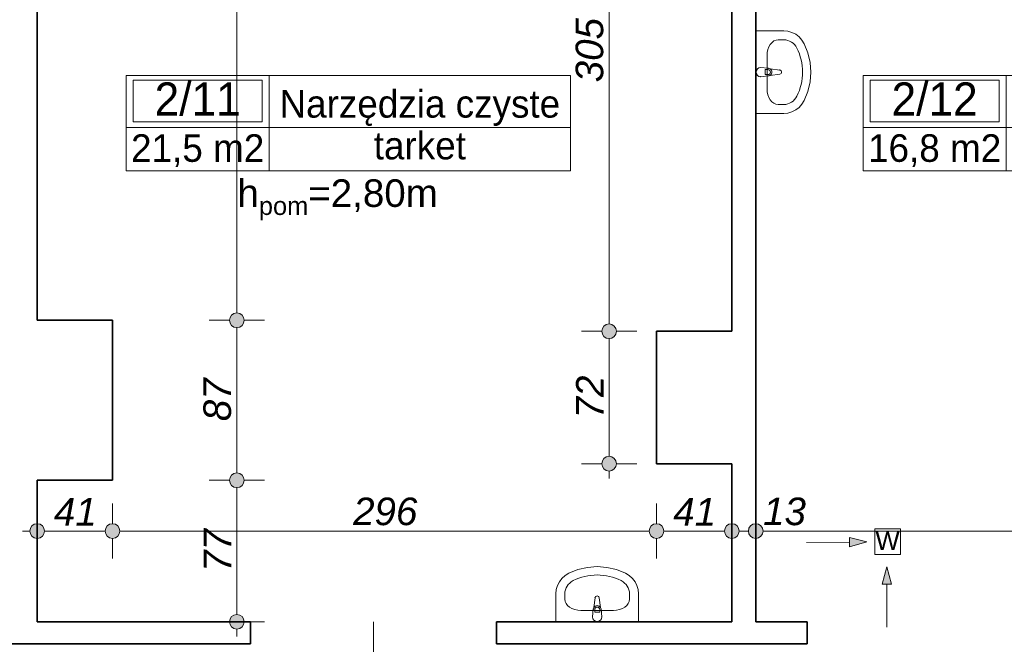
# Model space of a CAD drawing. Header units: millimetres. Extents: x -13944 to 84772, y -78836 to -35317.
# Tile 18 of 85: x 13473 to 18831, y -63615 to -60218. Entities that reach past the tile are written whole.
import ezdxf
from ezdxf.enums import TextEntityAlignment as Align

# ---------------------------------------------------------------- set-up
doc = ezdxf.new("R2010")
doc.units = ezdxf.units.MM
doc.header["$MEASUREMENT"] = 0
for name, color, linetype, lineweight in [('0_Nr_pióra__3', 7, 'Continuous', 20), ('Instalacje - Went_Klim_Nr_pióra__42', 150, 'Continuous', 13), ('Konstrukcja - Ściany zew_Nr_pióra__6', 7, 'Continuous', 35), ('Metryczki pomieszczeń ArchiCADa_Nr_pióra__1', 7, 'Continuous', 0), ('Wnetrze - Sanitariaty_Nr_pióra__22', 8, 'Continuous', 13), ('Wymiarowanie - Ogólne_Nr_pióra__82', 114, 'Continuous', 13), ('Znaczniki drzwi ArchiCADa_Nr_pióra__1', 7, 'Continuous', 0)]:
    doc.layers.add(name, color=color, linetype=linetype, lineweight=lineweight)
doc.layers.add('Elementy modelu - Strefy', color=7, linetype='Continuous')
doc.layers.add('Wymiarowanie - Ogólne', color=7, linetype='Continuous')
doc.styles.add('GENERATED_STYLE_1', font='txt')
doc.styles.add('GENERATED_STYLE_2', font='txt')
doc.styles.add('GENERATED_STYLE_3', font='txt')
doc.styles.add('GENERATED_STYLE_4', font='txt')
doc.dimstyles.new('GENERATED_STYLE__1', dxfattribs={"dimtxt": 150, "dimasz": 152, "dimexe": 0.18, "dimexo": 0, "dimgap": 0.09, "dimtad": 1, "dimlfac": 0.1, "dimzin": 0, "dimdsep": 46, "dimtxsty": 'GENERATED_STYLE_3', "dimblk": 'ARROWHEAD_11', "dimblk1": 'ARROWHEAD_11', "dimblk2": 'ARROWHEAD_11', "dimcen": 0.09, "dimclrd": 114, "dimclre": 114, "dimclrt": 114, "dimazin": 0, "dimtfac": 1, "dimtdec": 4, "dimtmove": 0, "dimatfit": 3, "dimfxl": 1, "dimtolj": 1, "dimtzin": 0, "dimarcsym": 0})
doc.dimstyles.new('GENERATED_STYLE__2', dxfattribs={"dimtxt": 150, "dimasz": 152, "dimexe": 0.18, "dimexo": 0, "dimgap": 0.09, "dimtad": 1, "dimtih": 1, "dimtoh": 1, "dimlfac": 0.1, "dimzin": 0, "dimdsep": 46, "dimtxsty": 'GENERATED_STYLE_3', "dimblk": 'ARROWHEAD_11', "dimblk1": 'ARROWHEAD_11', "dimblk2": 'ARROWHEAD_11', "dimcen": 0.09, "dimclrd": 114, "dimclre": 114, "dimclrt": 114, "dimazin": 0, "dimtfac": 1, "dimtdec": 4, "dimtmove": 0, "dimatfit": 3, "dimfxl": 1, "dimtolj": 1, "dimtzin": 0, "dimarcsym": 0})

# ---------------------------------------------------------------- blocks, each defined once
blk = doc.blocks.new('Narzędzia czyste_2_11_11', base_point=(14830.9, -60804.2))
at = {"layer": 'Metryczki pomieszczeń ArchiCADa_Nr_pióra__1', "linetype": 'Continuous'}
for p, q in [((14051.9, -60521.3), (16469.7, -60521.3)), ((14051.9, -61039.9), (14051.9, -60521.3)), ((14830.9, -60521.3), (14830.9, -61039.9)), ((16469.7, -60521.3), (16469.7, -61039.9)), ((14090.8, -60547.3), (14792, -60547.3)), ((14090.8, -60773.5), (14090.8, -60547.3)), ((14792, -60547.3), (14792, -60773.5)), ((14051.9, -60804.2), (16469.7, -60804.2)), ((14792, -60773.5), (14090.8, -60773.5)), ((16469.7, -61039.9), (14051.9, -61039.9))]:
    blk.add_line(p, q, dxfattribs=at)
at = {"layer": 'Metryczki pomieszczeń ArchiCADa_Nr_pióra__1'}
for tag, height, style, p in [('ROOM_NUMBER', 180, 'GENERATED_STYLE_2', (14441.4, -60649.2)), ('ROOM_NAME', 150, 'GENERATED_STYLE_1', (15650.3, -60675.8)), ('ROOM_CALC_AREA', 150, 'GENERATED_STYLE_1', (14441.4, -60916.2)), ('floor_f', 150, 'GENERATED_STYLE_1', (15650.3, -60902.9))]:
    blk.add_attdef(tag, text='', height=height, dxfattribs=dict(at, style=style)).set_placement(p, align=Align.MIDDLE_CENTER)
blk = doc.blocks.new('Przygotowanie pacjenta_2_12_12', base_point=(18840.9, -60804.2))
at = {"layer": 'Metryczki pomieszczeń ArchiCADa_Nr_pióra__1', "linetype": 'Continuous'}
for p, q in [((18061.9, -60521.3), (21120.4, -60521.3)), ((18061.9, -61039.9), (18061.9, -60521.3)), ((18840.9, -60521.3), (18840.9, -61039.9)), ((21120.4, -60521.3), (21120.4, -61039.9)), ((18100.8, -60547.3), (18801.9, -60547.3)), ((18100.8, -60773.5), (18100.8, -60547.3)), ((18801.9, -60547.3), (18801.9, -60773.5)), ((18061.9, -60804.2), (21120.4, -60804.2)), ((18801.9, -60773.5), (18100.8, -60773.5)), ((21120.4, -61039.9), (18061.9, -61039.9))]:
    blk.add_line(p, q, dxfattribs=at)
at = {"layer": 'Metryczki pomieszczeń ArchiCADa_Nr_pióra__1'}
for tag, height, style, p in [('ROOM_NUMBER', 180, 'GENERATED_STYLE_2', (18451.4, -60649.2)), ('ROOM_NAME', 150, 'GENERATED_STYLE_1', (19980.7, -60675.8)), ('ROOM_CALC_AREA', 150, 'GENERATED_STYLE_1', (18451.4, -60916.2)), ('floor_f', 150, 'GENERATED_STYLE_1', (19980.7, -60902.9))]:
    blk.add_attdef(tag, text='', height=height, dxfattribs=dict(at, style=style)).set_placement(p, align=Align.MIDDLE_CENTER)
blk = doc.blocks.new('*D226')
at = {"layer": 'Wymiarowanie - Ogólne_Nr_pióra__82', "linetype": 'Continuous'}
for points in [[(13608, -62999.5), (13605, -62984.2), (13596.3, -62971.2), (13583.3, -62962.6), (13568, -62959.5), (13552.7, -62962.6), (13539.7, -62971.2), (13531.1, -62984.2), (13528, -62999.5), (13531.1, -63014.8), (13539.7, -63027.8), (13552.7, -63036.5), (13568, -63039.5), (13583.3, -63036.5), (13596.3, -63027.8), (13605, -63014.8)], [(14018, -62999.5), (14015, -62984.2), (14006.3, -62971.2), (13993.3, -62962.6), (13978, -62959.5), (13962.7, -62962.6), (13949.7, -62971.2), (13941.1, -62984.2), (13938, -62999.5), (13941.1, -63014.8), (13949.7, -63027.8), (13962.7, -63036.5), (13978, -63039.5), (13993.3, -63036.5), (14006.3, -63027.8), (14015, -63014.8)]]:
    blk.add_hatch(color=256, dxfattribs=at).paths.add_polyline_path(points)
for p, q in [((13568, -62959.5), (13568, -62849.5)), ((13978, -62959.5), (13978, -62849.5)), ((13488, -62999.5), (13528, -62999.5)), ((13608, -62999.5), (13938, -62999.5)), ((13568, -63149.5), (13568, -63039.5)), ((13978, -63149.5), (13978, -63039.5))]:
    blk.add_line(p, q, dxfattribs=at)
for centre in [(13568, -62999.5), (13978, -62999.5)]:
    blk.add_circle(centre, 40, dxfattribs=at)
at = {"layer": 'Wymiarowanie - Ogólne_Nr_pióra__82', "insert": (13659.2, -62969.5), "char_height": 150, "attachment_point": 7, "style": 'GENERATED_STYLE_3'}
blk.add_mtext('\\A1;{\\fArial|b0|i1|c238|p38;41}', dxfattribs=at)
blk = doc.blocks.new('ARROWHEAD_11')
at = {"color": 0, "linetype": 'Continuous', "lineweight": 0}
blk.add_line((0, 0), (-1, 0), dxfattribs=at)
at = {"color": 0, "linetype": 'Continuous', "lineweight": 0, "const_width": 0.25, "flags": 128}
blk.add_lwpolyline([(-0.125, 0, 1), (0.125, 0, 1)], format="xyb", close=True, dxfattribs=at)
blk = doc.blocks.new('*D227')
at = {"layer": 'Wymiarowanie - Ogólne_Nr_pióra__82', "linetype": 'Continuous'}
for points in [[(14018, -62999.5), (14015, -62984.2), (14006.3, -62971.2), (13993.3, -62962.6), (13978, -62959.5), (13962.7, -62962.6), (13949.7, -62971.2), (13941.1, -62984.2), (13938, -62999.5), (13941.1, -63014.8), (13949.7, -63027.8), (13962.7, -63036.5), (13978, -63039.5), (13993.3, -63036.5), (14006.3, -63027.8), (14015, -63014.8)], [(16978, -62999.5), (16975, -62984.2), (16966.3, -62971.2), (16953.3, -62962.6), (16938, -62959.5), (16922.7, -62962.6), (16909.7, -62971.2), (16901.1, -62984.2), (16898, -62999.5), (16901.1, -63014.8), (16909.7, -63027.8), (16922.7, -63036.5), (16938, -63039.5), (16953.3, -63036.5), (16966.3, -63027.8), (16975, -63014.8)]]:
    blk.add_hatch(color=256, dxfattribs=at).paths.add_polyline_path(points)
for p, q in [((13978, -62959.5), (13978, -62849.5)), ((16938, -62959.5), (16938, -62849.5)), ((14018, -62999.5), (16898, -62999.5)), ((13978, -63149.5), (13978, -63039.5)), ((16938, -63149.5), (16938, -63039.5))]:
    blk.add_line(p, q, dxfattribs=at)
for centre in [(13978, -62999.5), (16938, -62999.5)]:
    blk.add_circle(centre, 40, dxfattribs=at)
at = {"layer": 'Wymiarowanie - Ogólne_Nr_pióra__82', "insert": (15287.3, -62969.5), "char_height": 150, "attachment_point": 7, "style": 'GENERATED_STYLE_3'}
blk.add_mtext('\\A1;{\\fArial|b0|i1|c238|p38;296}', dxfattribs=at)
blk = doc.blocks.new('*D228')
at = {"layer": 'Wymiarowanie - Ogólne_Nr_pióra__82', "linetype": 'Continuous'}
for points in [[(16978, -62999.5), (16975, -62984.2), (16966.3, -62971.2), (16953.3, -62962.6), (16938, -62959.5), (16922.7, -62962.6), (16909.7, -62971.2), (16901.1, -62984.2), (16898, -62999.5), (16901.1, -63014.8), (16909.7, -63027.8), (16922.7, -63036.5), (16938, -63039.5), (16953.3, -63036.5), (16966.3, -63027.8), (16975, -63014.8)], [(17388, -62999.5), (17385, -62984.2), (17376.3, -62971.2), (17363.3, -62962.6), (17348, -62959.5), (17332.7, -62962.6), (17319.7, -62971.2), (17311.1, -62984.2), (17308, -62999.5), (17311.1, -63014.8), (17319.7, -63027.8), (17332.7, -63036.5), (17348, -63039.5), (17363.3, -63036.5), (17376.3, -63027.8), (17385, -63014.8)]]:
    blk.add_hatch(color=256, dxfattribs=at).paths.add_polyline_path(points)
for p, q in [((16938, -62959.5), (16938, -62849.5)), ((17348, -62959.5), (17348, -62849.5)), ((16978, -62999.5), (17308, -62999.5)), ((16938, -63149.5), (16938, -63039.5)), ((17348, -63149.5), (17348, -63039.5))]:
    blk.add_line(p, q, dxfattribs=at)
for centre in [(16938, -62999.5), (17348, -62999.5)]:
    blk.add_circle(centre, 40, dxfattribs=at)
at = {"layer": 'Wymiarowanie - Ogólne_Nr_pióra__82', "insert": (17029.2, -62969.5), "char_height": 150, "attachment_point": 7, "style": 'GENERATED_STYLE_3'}
blk.add_mtext('\\A1;{\\fArial|b0|i1|c238|p38;41}', dxfattribs=at)
blk = doc.blocks.new('*D229')
at = {"layer": 'Wymiarowanie - Ogólne_Nr_pióra__82', "linetype": 'Continuous'}
for points in [[(17388, -62999.5), (17385, -62984.2), (17376.3, -62971.2), (17363.3, -62962.6), (17348, -62959.5), (17332.7, -62962.6), (17319.7, -62971.2), (17311.1, -62984.2), (17308, -62999.5), (17311.1, -63014.8), (17319.7, -63027.8), (17332.7, -63036.5), (17348, -63039.5), (17363.3, -63036.5), (17376.3, -63027.8), (17385, -63014.8)], [(17518, -62999.5), (17515, -62984.2), (17506.3, -62971.2), (17493.3, -62962.6), (17478, -62959.5), (17462.7, -62962.6), (17449.7, -62971.2), (17441.1, -62984.2), (17438, -62999.5), (17441.1, -63014.8), (17449.7, -63027.8), (17462.7, -63036.5), (17478, -63039.5), (17493.3, -63036.5), (17506.3, -63027.8), (17515, -63014.8)]]:
    blk.add_hatch(color=256, dxfattribs=at).paths.add_polyline_path(points)
for p, q in [((17348, -62959.5), (17348, -62849.5)), ((17478, -62959.5), (17478, -62849.5)), ((17388, -62999.5), (17438, -62999.5)), ((17348, -63149.5), (17348, -63039.5)), ((17478, -63149.5), (17478, -63039.5))]:
    blk.add_line(p, q, dxfattribs=at)
for centre in [(17348, -62999.5), (17478, -62999.5)]:
    blk.add_circle(centre, 40, dxfattribs=at)
blk = doc.blocks.new('*D230')
at = {"layer": 'Wymiarowanie - Ogólne_Nr_pióra__82', "linetype": 'Continuous'}
for points in [[(17518, -62999.5), (17515, -62984.2), (17506.3, -62971.2), (17493.3, -62962.6), (17478, -62959.5), (17462.7, -62962.6), (17449.7, -62971.2), (17441.1, -62984.2), (17438, -62999.5), (17441.1, -63014.8), (17449.7, -63027.8), (17462.7, -63036.5), (17478, -63039.5), (17493.3, -63036.5), (17506.3, -63027.8), (17515, -63014.8)], [(21588, -62999.5), (21585, -62984.2), (21576.3, -62971.2), (21563.3, -62962.6), (21548, -62959.5), (21532.7, -62962.6), (21519.7, -62971.2), (21511.1, -62984.2), (21508, -62999.5), (21511.1, -63014.8), (21519.7, -63027.8), (21532.7, -63036.5), (21548, -63039.5), (21563.3, -63036.5), (21576.3, -63027.8), (21585, -63014.8)]]:
    blk.add_hatch(color=256, dxfattribs=at).paths.add_polyline_path(points)
for p, q in [((17478, -62959.5), (17478, -62849.5)), ((21548, -62959.5), (21548, -62849.5)), ((17518, -62999.5), (21508, -62999.5)), ((17478, -63149.5), (17478, -63039.5)), ((21548, -63149.5), (21548, -63039.5))]:
    blk.add_line(p, q, dxfattribs=at)
for centre in [(17478, -62999.5), (21548, -62999.5)]:
    blk.add_circle(centre, 40, dxfattribs=at)
at = {"layer": 'Wymiarowanie - Ogólne_Nr_pióra__82', "char_height": 150, "attachment_point": 7, "style": 'GENERATED_STYLE_3'}
for s, insert in [('\\A1;{\\fArial|b0|i1|c238|p38;13}', (17518, -62969.5)), ('\\A1;{\\fArial|b0|i1|c238|p38;407}', (19342.3, -62969.5)), ('\\A1;{\\fArial|b0|i1|c238|p38;14}', (21280.4, -62969.5))]:
    blk.add_mtext(s, dxfattribs=dict(at, insert=insert))
blk = doc.blocks.new('*D273')
at = {"layer": 'Wymiarowanie - Ogólne_Nr_pióra__82', "linetype": 'Continuous'}
for points in [[(14694.6, -62723), (14691.6, -62707.6), (14682.9, -62694.7), (14669.9, -62686), (14654.6, -62683), (14639.3, -62686), (14626.3, -62694.7), (14617.6, -62707.6), (14614.6, -62723), (14617.6, -62738.3), (14626.3, -62751.2), (14639.3, -62759.9), (14654.6, -62763), (14669.9, -62759.9), (14682.9, -62751.2), (14691.6, -62738.3)], [(14694.6, -63493), (14691.6, -63477.6), (14682.9, -63464.7), (14669.9, -63456), (14654.6, -63453), (14639.3, -63456), (14626.3, -63464.7), (14617.6, -63477.6), (14614.6, -63493), (14617.6, -63508.3), (14626.3, -63521.2), (14639.3, -63529.9), (14654.6, -63533), (14669.9, -63529.9), (14682.9, -63521.2), (14691.6, -63508.3)]]:
    blk.add_hatch(color=256, dxfattribs=at).paths.add_polyline_path(points)
for p, q in [((14614.6, -62723), (14504.6, -62723)), ((14804.6, -62723), (14694.6, -62723)), ((14654.6, -63453), (14654.6, -62763)), ((14614.6, -63493), (14504.6, -63493)), ((14654.6, -63573), (14654.6, -63533)), ((14804.6, -63493), (14694.6, -63493))]:
    blk.add_line(p, q, dxfattribs=at)
for centre in [(14654.6, -62723), (14654.6, -63493)]:
    blk.add_circle(centre, 40, dxfattribs=at)
at = {"layer": 'Wymiarowanie - Ogólne_Nr_pióra__82', "insert": (14624.6, -63221.8), "char_height": 150, "attachment_point": 7, "rotation": 90, "style": 'GENERATED_STYLE_3'}
blk.add_mtext('\\A1;{\\fArial|b0|i1|c238|p38;77}', dxfattribs=at)
blk = doc.blocks.new('*D274')
at = {"layer": 'Wymiarowanie - Ogólne_Nr_pióra__82', "linetype": 'Continuous'}
for points in [[(14694.6, -61853), (14691.6, -61837.6), (14682.9, -61824.7), (14669.9, -61816), (14654.6, -61813), (14639.3, -61816), (14626.3, -61824.7), (14617.6, -61837.6), (14614.6, -61853), (14617.6, -61868.3), (14626.3, -61881.2), (14639.3, -61889.9), (14654.6, -61893), (14669.9, -61889.9), (14682.9, -61881.2), (14691.6, -61868.3)], [(14694.6, -62723), (14691.6, -62707.6), (14682.9, -62694.7), (14669.9, -62686), (14654.6, -62683), (14639.3, -62686), (14626.3, -62694.7), (14617.6, -62707.6), (14614.6, -62723), (14617.6, -62738.3), (14626.3, -62751.2), (14639.3, -62759.9), (14654.6, -62763), (14669.9, -62759.9), (14682.9, -62751.2), (14691.6, -62738.3)]]:
    blk.add_hatch(color=256, dxfattribs=at).paths.add_polyline_path(points)
for p, q in [((14614.6, -61853), (14504.6, -61853)), ((14804.6, -61853), (14694.6, -61853)), ((14654.6, -62683), (14654.6, -61893)), ((14614.6, -62723), (14504.6, -62723)), ((14804.6, -62723), (14694.6, -62723))]:
    blk.add_line(p, q, dxfattribs=at)
for centre in [(14654.6, -61853), (14654.6, -62723)]:
    blk.add_circle(centre, 40, dxfattribs=at)
at = {"layer": 'Wymiarowanie - Ogólne_Nr_pióra__82', "insert": (14624.6, -62401.8), "char_height": 150, "attachment_point": 7, "rotation": 90, "style": 'GENERATED_STYLE_3'}
blk.add_mtext('\\A1;{\\fArial|b0|i1|c238|p38;87}', dxfattribs=at)
blk = doc.blocks.new('*D275')
at = {"layer": 'Wymiarowanie - Ogólne_Nr_pióra__82', "linetype": 'Continuous'}
for points in [[(14694.6, -57643), (14691.6, -57627.6), (14682.9, -57614.7), (14669.9, -57606), (14654.6, -57603), (14639.3, -57606), (14626.3, -57614.7), (14617.6, -57627.6), (14614.6, -57643), (14617.6, -57658.3), (14626.3, -57671.2), (14639.3, -57679.9), (14654.6, -57683), (14669.9, -57679.9), (14682.9, -57671.2), (14691.6, -57658.3)], [(14694.6, -61853), (14691.6, -61837.6), (14682.9, -61824.7), (14669.9, -61816), (14654.6, -61813), (14639.3, -61816), (14626.3, -61824.7), (14617.6, -61837.6), (14614.6, -61853), (14617.6, -61868.3), (14626.3, -61881.2), (14639.3, -61889.9), (14654.6, -61893), (14669.9, -61889.9), (14682.9, -61881.2), (14691.6, -61868.3)]]:
    blk.add_hatch(color=256, dxfattribs=at).paths.add_polyline_path(points)
for p, q in [((14614.6, -57643), (14504.6, -57643)), ((14804.6, -57643), (14694.6, -57643)), ((14654.6, -61813), (14654.6, -57683)), ((14614.6, -61853), (14504.6, -61853)), ((14804.6, -61853), (14694.6, -61853))]:
    blk.add_line(p, q, dxfattribs=at)
for centre in [(14654.6, -57643), (14654.6, -61853)]:
    blk.add_circle(centre, 40, dxfattribs=at)
at = {"layer": 'Wymiarowanie - Ogólne_Nr_pióra__82', "char_height": 150, "attachment_point": 7, "rotation": 90, "style": 'GENERATED_STYLE_3'}
for s, insert in [('\\A1;{\\fArial|b0|i1|c238|p38;13}', (14624.6, -57910.6)), ('\\A1;{\\fArial|b0|i1|c238|p38;421}', (14624.6, -60032.5))]:
    blk.add_mtext(s, dxfattribs=dict(at, insert=insert))
blk = doc.blocks.new('*D282')
at = {"layer": 'Wymiarowanie - Ogólne_Nr_pióra__82', "linetype": 'Continuous'}
for points in [[(16720.2, -61913), (16717.2, -61897.6), (16708.5, -61884.7), (16695.5, -61876), (16680.2, -61873), (16664.9, -61876), (16651.9, -61884.7), (16643.3, -61897.6), (16640.2, -61913), (16643.3, -61928.3), (16651.9, -61941.2), (16664.9, -61949.9), (16680.2, -61953), (16695.5, -61949.9), (16708.5, -61941.2), (16717.2, -61928.3)], [(16720.2, -62633), (16717.2, -62617.6), (16708.5, -62604.7), (16695.5, -62596), (16680.2, -62593), (16664.9, -62596), (16651.9, -62604.7), (16643.3, -62617.6), (16640.2, -62633), (16643.3, -62648.3), (16651.9, -62661.2), (16664.9, -62669.9), (16680.2, -62673), (16695.5, -62669.9), (16708.5, -62661.2), (16717.2, -62648.3)]]:
    blk.add_hatch(color=256, dxfattribs=at).paths.add_polyline_path(points)
for p, q in [((16640.2, -61913), (16530.2, -61913)), ((16830.2, -61913), (16720.2, -61913)), ((16680.2, -62593), (16680.2, -61953)), ((16640.2, -62633), (16530.2, -62633)), ((16680.2, -62713), (16680.2, -62673)), ((16830.2, -62633), (16720.2, -62633))]:
    blk.add_line(p, q, dxfattribs=at)
for centre in [(16680.2, -61913), (16680.2, -62633)]:
    blk.add_circle(centre, 40, dxfattribs=at)
at = {"layer": 'Wymiarowanie - Ogólne_Nr_pióra__82', "insert": (16650.2, -62386.8), "char_height": 150, "attachment_point": 7, "rotation": 90, "style": 'GENERATED_STYLE_3'}
blk.add_mtext('\\A1;{\\fArial|b0|i1|c238|p38;72}', dxfattribs=at)
blk = doc.blocks.new('*D283')
at = {"layer": 'Wymiarowanie - Ogólne_Nr_pióra__82', "linetype": 'Continuous'}
for points in [[(16720.2, -58863), (16717.2, -58847.6), (16708.5, -58834.7), (16695.5, -58826), (16680.2, -58823), (16664.9, -58826), (16651.9, -58834.7), (16643.3, -58847.6), (16640.2, -58863), (16643.3, -58878.3), (16651.9, -58891.2), (16664.9, -58899.9), (16680.2, -58903), (16695.5, -58899.9), (16708.5, -58891.2), (16717.2, -58878.3)], [(16720.2, -61913), (16717.2, -61897.6), (16708.5, -61884.7), (16695.5, -61876), (16680.2, -61873), (16664.9, -61876), (16651.9, -61884.7), (16643.3, -61897.6), (16640.2, -61913), (16643.3, -61928.3), (16651.9, -61941.2), (16664.9, -61949.9), (16680.2, -61953), (16695.5, -61949.9), (16708.5, -61941.2), (16717.2, -61928.3)]]:
    blk.add_hatch(color=256, dxfattribs=at).paths.add_polyline_path(points)
for p, q in [((16640.2, -58863), (16530.2, -58863)), ((16830.2, -58863), (16720.2, -58863)), ((16680.2, -61873), (16680.2, -58903)), ((16640.2, -61913), (16530.2, -61913)), ((16830.2, -61913), (16720.2, -61913))]:
    blk.add_line(p, q, dxfattribs=at)
for centre in [(16680.2, -58863), (16680.2, -61913)]:
    blk.add_circle(centre, 40, dxfattribs=at)
at = {"layer": 'Wymiarowanie - Ogólne_Nr_pióra__82', "insert": (16650.2, -60558.7), "char_height": 150, "attachment_point": 7, "rotation": 90, "style": 'GENERATED_STYLE_3'}
blk.add_mtext('\\A1;{\\fArial|b0|i1|c238|p38;305}', dxfattribs=at)

msp = doc.modelspace()

# ---------------------------------------------------------------- hatches: boundary and pattern name
at = {"layer": 'Instalacje - Went_Klim_Nr_pióra__42', "linetype": 'Continuous'}
for points in [[(18082.04, -63058.504), (17988.496, -63034.429), (17988.991, -63084.426)], [(18191.752, -63194.305), (18166.752, -63287.606), (18216.752, -63287.606)]]:
    msp.add_hatch(color=256, dxfattribs=at).paths.add_polyline_path(points)

# ---------------------------------------------------------------- linework, layer by layer
for p, q in [((18126.38, -62987.337), (18266.38, -62987.337)), ((18126.38, -63127.337), (18126.38, -62987.337)), ((18266.38, -62987.337), (18266.38, -63127.337)), ((18082.04, -63058.504), (17988.496, -63034.429)), ((17988.991, -63084.426), (17988.496, -63034.429)), ((17754.364, -63061.747), (17988.744, -63059.427)), ((18082.04, -63058.504), (17988.991, -63084.426)), ((18266.38, -63127.337), (18126.38, -63127.337)), ((18191.752, -63194.305), (18166.752, -63287.606)), ((18191.752, -63194.305), (18216.752, -63287.606)), ((18216.752, -63287.606), (18166.752, -63287.606)), ((18191.752, -63521.997), (18191.752, -63287.606))]:
    msp.add_line(p, q, dxfattribs=at)
at = {"layer": 'Konstrukcja - Ściany zew_Nr_pióra__6', "linetype": 'Continuous'}
for p, q in [((14728.016, -63612.955), (14728.016, -63492.955)), ((16068.016, -63612.955), (16068.016, -63492.955)), ((17758.016, -63612.955), (17758.016, -63492.955))]:
    msp.add_line(p, q, dxfattribs=at)
at = {"layer": 'Konstrukcja - Ściany zew_Nr_pióra__6', "linetype": 'Continuous', "flags": 128}
for points in [[(17348.016, -58862.955), (17348.016, -61912.955)], [(13568.016, -61852.955), (13568.016, -58882.955)], [(17478.016, -61912.955), (17478.016, -59432.955)], [(13978.016, -61852.955), (13568.016, -61852.955)], [(13978.016, -62722.955), (13978.016, -61852.955)], [(16938.016, -61912.955), (16938.016, -62632.955)], [(17348.016, -61912.955), (16938.016, -61912.955)], [(17478.016, -62632.955), (17478.016, -61912.955)], [(16938.016, -62632.955), (17348.016, -62632.955)], [(17348.016, -62632.955), (17348.016, -63492.955)], [(17478.016, -63492.955), (17478.016, -62632.955)], [(13568.016, -62722.955), (13978.016, -62722.955)], [(13568.016, -63492.955), (13568.016, -62722.955)], [(14728.016, -63492.955), (13568.016, -63492.955)], [(17348.016, -63492.955), (16068.016, -63492.955)], [(17758.016, -63492.955), (17478.016, -63492.955)], [(12458.016, -63612.955), (14728.016, -63612.955)], [(16068.016, -63612.955), (17758.016, -63612.955)]]:
    msp.add_lwpolyline(points, dxfattribs=at)
at = {"layer": 'Wnetrze - Sanitariaty_Nr_pióra__22', "linetype": 'Continuous'}
for p, q in [((17630.743, -60278.259), (17478.016, -60278.259)), ((17478.016, -60278.259), (17478.016, -60728.259)), ((17653.224, -60280.431), (17630.743, -60278.259)), ((17674.987, -60286.875), (17653.224, -60280.431)), ((17695.336, -60297.386), (17674.987, -60286.875)), ((17713.62, -60311.628), (17695.336, -60297.386)), ((17729.256, -60329.145), (17713.62, -60311.628)), ((17600.198, -60327.173), (17630.743, -60327.173)), ((17741.743, -60349.379), (17729.256, -60329.145)), ((17761.704, -60398.273), (17741.743, -60349.379)), ((17539.561, -60414.14), (17539.561, -60592.379)), ((17773.903, -60450.038), (17761.704, -60398.273)), ((17546.514, -60482.259), (17504.561, -60478.259)), ((17608.961, -60492.159), (17556.028, -60485.53)), ((17778.007, -60503.259), (17773.903, -60450.038)), ((17504.561, -60528.259), (17546.514, -60524.259)), ((17529.472, -60489.659), (17544.342, -60489.659)), ((17529.472, -60516.859), (17529.472, -60489.659)), ((17544.342, -60516.859), (17529.472, -60516.859)), ((17556.028, -60520.989), (17608.961, -60514.359)), ((17773.903, -60556.481), (17778.007, -60503.259)), ((17761.704, -60608.246), (17773.903, -60556.481)), ((17741.743, -60657.14), (17761.704, -60608.246)), ((17600.198, -60679.346), (17630.743, -60679.346)), ((17695.336, -60709.133), (17713.62, -60694.891)), ((17713.62, -60694.891), (17729.256, -60677.374)), ((17729.256, -60677.374), (17741.743, -60657.14)), ((17478.016, -60728.259), (17630.743, -60728.259)), ((17630.743, -60728.259), (17653.224, -60726.088)), ((17653.224, -60726.088), (17674.987, -60719.644)), ((17674.987, -60719.644), (17695.336, -60709.133)), ((16510.206, -63209.267), (16461.312, -63229.227)), ((16561.972, -63197.067), (16510.206, -63209.267)), ((16615.193, -63192.964), (16561.972, -63197.067)), ((16668.414, -63197.067), (16615.193, -63192.964)), ((16720.179, -63209.267), (16668.414, -63197.067)), ((16769.073, -63229.227), (16720.179, -63209.267)), ((16423.561, -63257.35), (16409.319, -63275.634)), ((16441.079, -63241.714), (16423.561, -63257.35)), ((16461.312, -63229.227), (16441.079, -63241.714)), ((16789.307, -63241.714), (16769.073, -63229.227)), ((16806.825, -63257.35), (16789.307, -63241.714)), ((16821.067, -63275.634), (16806.825, -63257.35)), ((16392.364, -63317.746), (16390.193, -63340.227)), ((16398.808, -63295.983), (16392.364, -63317.746)), ((16409.319, -63275.634), (16398.808, -63295.983)), ((16831.578, -63295.983), (16821.067, -63275.634)), ((16838.022, -63317.746), (16831.578, -63295.983)), ((16840.193, -63340.227), (16838.022, -63317.746)), ((16390.193, -63340.227), (16390.193, -63492.955)), ((16439.106, -63370.773), (16439.106, -63340.227)), ((16604.093, -63362.009), (16597.463, -63414.943)), ((16632.923, -63414.943), (16626.293, -63362.009)), ((16791.28, -63370.773), (16791.28, -63340.227)), ((16840.193, -63492.955), (16840.193, -63340.227)), ((16526.073, -63431.409), (16704.312, -63431.409)), ((16594.193, -63424.456), (16590.193, -63466.409)), ((16601.593, -63441.499), (16601.593, -63426.628)), ((16628.793, -63426.628), (16628.793, -63441.499)), ((16640.193, -63466.409), (16636.193, -63424.456)), ((16628.793, -63441.499), (16601.593, -63441.499)), ((16390.193, -63492.955), (16840.193, -63492.955))]:
    msp.add_line(p, q, dxfattribs=at)
for centre, radius, start, end in [((17504.561, -60503.259), 25, 90, 270), ((17544.614, -60503.259), 21.086, 57.228975, 84.830393), ((17544.614, -60503.259), 21.086, 302.771025, 57.228975), ((17544.342, -60503.259), 13.6, 270, 90), ((17544.614, -60503.259), 21.086, 275.169607, 302.771025), ((17607.571, -60503.259), 11.187, 277.138925, 82.861075), ((16615.193, -63363.399), 11.187, 7.138925, 172.861075), ((16615.193, -63426.356), 21.086, 147.228975, 174.830393), ((16615.193, -63426.356), 21.086, 32.771025, 147.228975), ((16615.193, -63426.628), 13.6, 0, 180), ((16615.193, -63426.356), 21.086, 5.169607, 32.771025), ((16615.193, -63466.409), 25, 180, 0)]:
    msp.add_arc(centre, radius, start, end, dxfattribs=at)
for centre, major_axis, ratio, start_param, end_param in [((17600.198, -60414.238), (0, 87.049), 0.69657392, 0, 1.57079633), ((17630.743, -60414.12), (0, 86.948), 0.92929293, 5.20936381, 6.28318531), ((17478.016, -60503.259), (0, 273.913), 0.92929293, 4.21541414, 5.20936382), ((17600.198, -60592.281), (0, 87.049), 0.69657392, 1.57079633, 3.14159265), ((17630.743, -60592.399), (0, 86.948), 0.92929293, 3.14159265, 4.21541415), ((16526.054, -63340.227), (86.948, 0), 0.92929293, 2.06777116, 3.14159265), ((16615.193, -63492.955), (273.913, 0), 0.92929293, 1.07382149, 2.06777117), ((16704.332, -63340.227), (86.948, 0), 0.92929293, 0, 1.0738215), ((16526.171, -63370.773), (87.049, 0), 0.69657392, 3.14159265, 4.71238898), ((16704.215, -63370.773), (87.049, 0), 0.69657392, 4.71238898, 6.28318531)]:
    msp.add_ellipse(centre, major_axis=major_axis, ratio=ratio, start_param=start_param, end_param=end_param, dxfattribs=at)
for p in [(17546.514, -60482.259), (17504.561, -60528.259), (17556.028, -60520.989), (17608.961, -60492.159), (16604.093, -63362.009), (16594.193, -63424.456), (16632.923, -63414.943), (16640.193, -63466.409)]:
    msp.add_point(p, dxfattribs=at)
at = {"layer": 'Znaczniki drzwi ArchiCADa_Nr_pióra__1', "linetype": 'Continuous'}
msp.add_line((15398.016, -64012.955), (15398.016, -63492.955), dxfattribs=at)

# ---------------------------------------------------------------- block references
at = {"layer": 'Elementy modelu - Strefy', "linetype": 'Continuous'}
ref = msp.add_blockref('Narzędzia czyste_2_11_11', (14830.932, -60804.181), dxfattribs=at)
ref.add_attrib('ROOM_NAME', 'Narzędzia czyste', dxfattribs={"layer": 'Metryczki pomieszczeń ArchiCADa_Nr_pióra__1', "color": 7, "height": 150, "style": 'GENERATED_STYLE_1'}).set_placement((15650.294, -60675.778), align=Align.MIDDLE_CENTER)
ref.add_attrib('ROOM_NUMBER', '2/11', dxfattribs={"layer": 'Metryczki pomieszczeń ArchiCADa_Nr_pióra__1', "color": 7, "height": 180, "style": 'GENERATED_STYLE_2'}).set_placement((14441.412, -60649.232), align=Align.MIDDLE_CENTER)
ref.add_attrib('ROOM_CALC_AREA', '21,5 m2', dxfattribs={"layer": 'Metryczki pomieszczeń ArchiCADa_Nr_pióra__1', "color": 7, "height": 150, "style": 'GENERATED_STYLE_1'}).set_placement((14441.412, -60916.233), align=Align.MIDDLE_CENTER)
ref.add_attrib('floor_f', 'tarket', dxfattribs={"layer": 'Metryczki pomieszczeń ArchiCADa_Nr_pióra__1', "color": 7, "height": 150, "style": 'GENERATED_STYLE_1'}).set_placement((15650.294, -60902.861), align=Align.MIDDLE_CENTER)
ref = msp.add_blockref('Przygotowanie pacjenta_2_12_12', (18840.892, -60804.181), dxfattribs=at)
ref.add_attrib('ROOM_NAME', 'Przygotowanie pacjenta', dxfattribs={"layer": 'Metryczki pomieszczeń ArchiCADa_Nr_pióra__1', "color": 7, "height": 150, "style": 'GENERATED_STYLE_1'}).set_placement((19980.655, -60675.778), align=Align.MIDDLE_CENTER)
ref.add_attrib('ROOM_NUMBER', '2/12', dxfattribs={"layer": 'Metryczki pomieszczeń ArchiCADa_Nr_pióra__1', "color": 7, "height": 180, "style": 'GENERATED_STYLE_2'}).set_placement((18451.372, -60649.232), align=Align.MIDDLE_CENTER)
ref.add_attrib('ROOM_CALC_AREA', '16,8 m2', dxfattribs={"layer": 'Metryczki pomieszczeń ArchiCADa_Nr_pióra__1', "color": 7, "height": 150, "style": 'GENERATED_STYLE_1'}).set_placement((18451.372, -60916.233), align=Align.MIDDLE_CENTER)
ref.add_attrib('floor_f', 'tarket', dxfattribs={"layer": 'Metryczki pomieszczeń ArchiCADa_Nr_pióra__1', "color": 7, "height": 150, "style": 'GENERATED_STYLE_1'}).set_placement((19980.655, -60902.861), align=Align.MIDDLE_CENTER)

# ---------------------------------------------------------------- texts
at = {"layer": '0_Nr_pióra__3', "linetype": 'Continuous', "insert": (15202.875, -61042.586), "char_height": 150, "attachment_point": 2, "style": 'GENERATED_STYLE_4'}
msp.add_mtext('\\A1;{\\fArial|b0|i0|c0|p38;h\\fArial|b0|i0|c0|p38;\\A1{\\H.66x;\\S ^ pom;}\\fArial|b0|i0|c0|p38;=2,80m}', dxfattribs=at)
at = {"layer": 'Instalacje - Went_Klim_Nr_pióra__42', "linetype": 'Continuous', "insert": (18261.294, -63051.623), "char_height": 100, "attachment_point": 6, "style": 'GENERATED_STYLE_1'}
msp.add_mtext('\\A1;{\\fArial|b0|i0|c238|p38;W}', dxfattribs=at)

# ---------------------------------------------------------------- dimensions: what is measured, and where the dimension line sits
at = {"layer": 'Wymiarowanie - Ogólne', "color": 114, "linetype": 'Continuous', "lineweight": 13}
for base, p1, p2, picture, middle in [((14654.598, -57642.955), (14315.499, -61852.955), (13905.499, -57642.955), '*D275', (14549.598, -59861.784)), ((16680.218, -58862.955), (16938.016, -61912.955), (17348.016, -58862.955), '*D283', (16575.218, -60387.955)), ((14654.598, -61852.955), (14315.499, -62722.955), (14315.499, -61852.955), '*D274', (14549.598, -62287.955)), ((16680.218, -61912.955), (16938.016, -62632.955), (16938.016, -61912.955), '*D282', (16575.218, -62272.955)), ((14654.598, -62722.955), (14697.369, -63492.955), (14315.499, -62722.955), '*D273', (14549.598, -63107.955))]:
    dim = msp.add_linear_dim(base=base, p1=p1, p2=p2, angle=90, dimstyle='GENERATED_STYLE__1', dxfattribs=at)
    dim.commit()
    dim.dimension.update_dxf_attribs({"geometry": picture, "text_midpoint": middle, "dimtype": 160, "text_rotation": 90})
for base, p1, p2, picture, middle in [((13978.016, -62999.523), (13568.016, -62830.917), (13978.016, -62830.917), '*D226', (13773.016, -62894.523)), ((16938.016, -62999.523), (13978.016, -62830.917), (16938.016, -62740.917), '*D227', (15458.016, -62894.523)), ((17348.016, -62999.523), (16938.016, -62740.917), (17348.016, -62740.917), '*D228', (17143.016, -62894.523)), ((17478.016, -62999.523), (17348.016, -62740.917), (17478.016, -63492.955), '*D229', (17631.845, -62894.523)), ((21548.016, -62999.523), (17478.016, -63492.955), (21548.016, -63185.152), '*D230', (19513.016, -62894.523))]:
    dim = msp.add_linear_dim(base=base, p1=p1, p2=p2, dimstyle='GENERATED_STYLE__2', dxfattribs=at)
    dim.commit()
    dim.dimension.update_dxf_attribs({"geometry": picture, "text_midpoint": middle, "dimtype": 160})

doc.saveas('drawing.dxf')
